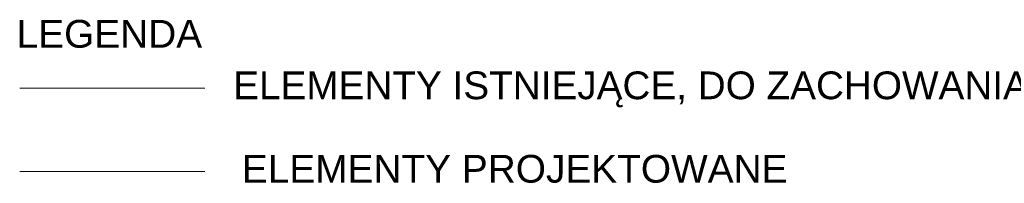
# Model space of a CAD drawing. Header units: metres. Extents: x -491 to 1035, y 82 to 109.
# Tile 21 of 21: x 1030.089 to 1035.404, y 106.535 to 107.419. Entities that reach past the tile are written whole.
import ezdxf
from ezdxf.xclip import XClip

# ---------------------------------------------------------------- set-up
doc = ezdxf.new("R2010")
doc.units = ezdxf.units.M
doc.header["$MEASUREMENT"] = 0
doc.header["$XCLIPFRAME"] = 0
for name, color, linetype, lineweight, true_color in [('07 RZUT PODDASZA_1_A-WYSOKOSCI_Nr_pióra__13', 7, 'Continuous', 18, 0x3e3e3e), ('07 RZUT PODDASZA_1_A_okno_Nr_pióra__13', 7, 'Continuous', 18, 0x3e3e3e), ('07 RZUT PODDASZA_1_Nowe_A_okno_Nr_pióra__13', 7, 'Continuous', 18, 0x3e3e3e)]:
    doc.layers.add(name, color=color, linetype=linetype, lineweight=lineweight, true_color=true_color)
doc.layers.add('820-G Rysunki Obrazki', color=7, linetype='Continuous')
doc.styles.add('STYL_AUTOMATYCZNY_1', font='txt')

# ---------------------------------------------------------------- blocks, each defined once
blk = doc.blocks.new('Rysunek_1_1', base_point=(273.0531, 97.2006))
at = {"layer": '07 RZUT PODDASZA_1_A_okno_Nr_pióra__13', "color": 250, "linetype": 'Continuous', "lineweight": 18, "true_color": 0x3e3e3e}
blk.add_line((1030.0892, 107.0485), (1031.0892, 107.0485), dxfattribs=at)
at = {"layer": '07 RZUT PODDASZA_1_Nowe_A_okno_Nr_pióra__13', "color": 250, "linetype": 'Continuous', "lineweight": 18, "true_color": 0x3e3e3e}
blk.add_line((1030.0892, 106.5985), (1031.0892, 106.5985), dxfattribs=at)
at = {"layer": '07 RZUT PODDASZA_1_A-WYSOKOSCI_Nr_pióra__13', "color": 250, "linetype": 'Continuous', "lineweight": 18, "true_color": 0x3e3e3e, "char_height": 0.15, "attachment_point": 5, "style": 'STYL_AUTOMATYCZNY_1'}
for s, insert in [('\\A1;{\\pqc;\\fArial|b0|i0|c238|p38;LEGENDA}', (1030.5732, 107.3418)), ('\\A1;{\\pqc;\\fArial|b0|i0|c238|p38;ELEMENTY ISTNIEJĄCE, DO ZACHOWANIA}', (1033.3952, 107.0423)), ('\\A1;{\\pqc;\\fArial|b0|i0|c238|p38;ELEMENTY PROJEKTOWANE}', (1032.761, 106.6123))]:
    blk.add_mtext(s, dxfattribs=dict(at, insert=insert))

msp = doc.modelspace()

# ---------------------------------------------------------------- block references
at = {"layer": '820-G Rysunki Obrazki', "color": 151, "linetype": 'Continuous', "lineweight": 13, "true_color": 0x80c2ff}
ref = msp.add_blockref('Rysunek_1_1', (273.0531, 97.2006), dxfattribs=at)
XClip(ref).set_block_clipping_path([(-489.3995997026, 86.9489702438), (1035.5058777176, 107.4522894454)])

doc.saveas('drawing.dxf')
